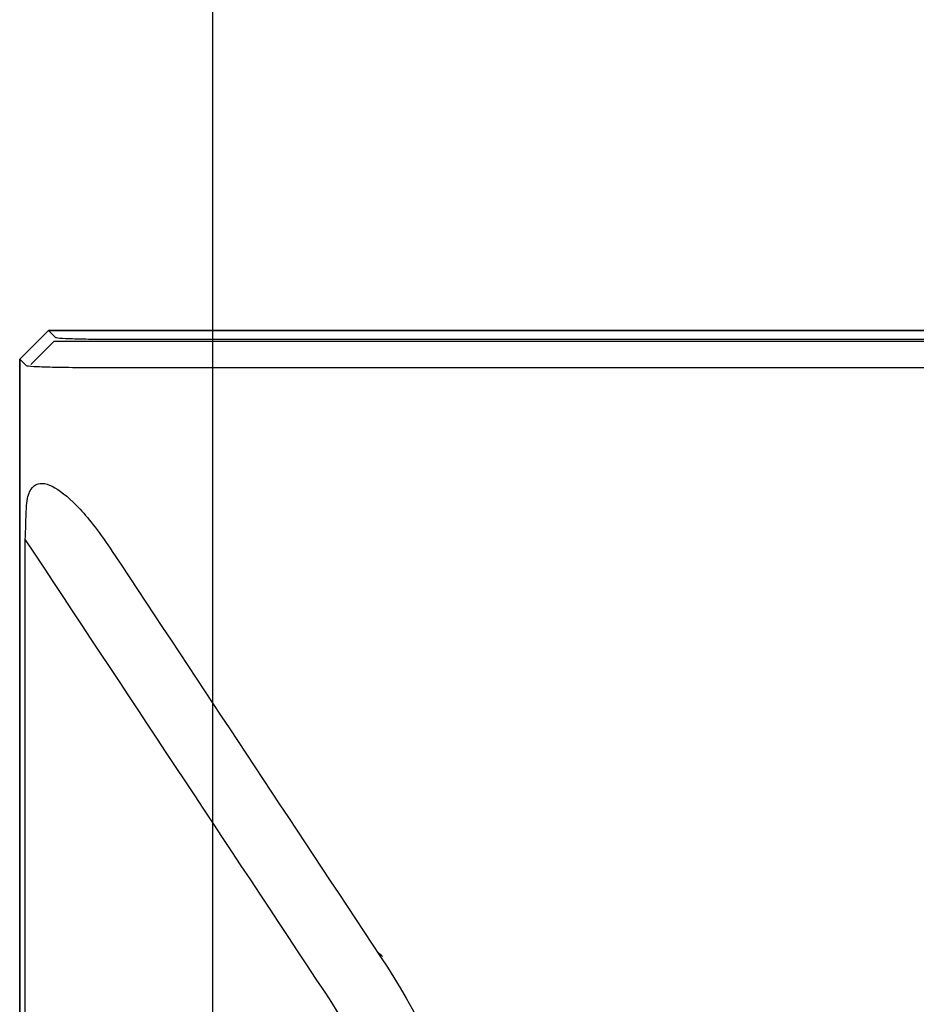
# Model space of a CAD drawing. Extents: x 68 to 125, y 76 to 211.
# Tile 36 of 89: x 77 to 92, y 164 to 181. Entities that reach past the tile are written whole.
import ezdxf

# ---------------------------------------------------------------- set-up
doc = ezdxf.new("R2010")
doc.units = 0
doc.layers.add('MAKE2D___U_53EF_U_89C1_U_0', color=7, linetype='CONTINUOUS')

msp = doc.modelspace()

# ---------------------------------------------------------------- linework, layer by layer
at = {"layer": 'MAKE2D___U_53EF_U_89C1_U_0', "color": 82}
msp.add_lwpolyline([(79.903, 143.266), (79.903, 191.894)], dxfattribs=at)
at = {"layer": 'MAKE2D___U_53EF_U_89C1_U_0', "color": 7}
msp.add_lwpolyline([(115.925, 175.305), (77.125, 175.305), (76.725, 174.905)], dxfattribs=at)
for points, knots in [([(76.532, 174.997), (76.532, 174.997), (77.033, 175.498), (77.033, 175.498), (77.033, 175.498), (76.532, 174.997), (76.532, 174.997)], [0, 0, 0, 0, 1, 1, 1, 2, 2, 2, 2]), ([(77.033, 175.498), (77.072, 175.459), (77.111, 175.419), (77.15, 175.38), (77.153, 175.376), (77.183, 175.372), (77.235, 175.367), (77.288, 175.363), (77.362, 175.36), (77.454, 175.357), (77.546, 175.353), (77.655, 175.351), (77.774, 175.349), (77.892, 175.348), (78.02, 175.347), (78.148, 175.347), (90.4, 175.347), (102.651, 175.347), (114.902, 175.347), (115.03, 175.347), (115.158, 175.348), (115.276, 175.349), (115.395, 175.351), (115.504, 175.353), (115.596, 175.357), (115.688, 175.36), (115.763, 175.363), (115.815, 175.367), (115.867, 175.372), (115.898, 175.376), (115.901, 175.38), (115.94, 175.419), (115.979, 175.459), (116.018, 175.498)], [0, 0, 0, 0, 1, 1, 1, 2, 2, 2, 3, 3, 3, 4, 4, 4, 5, 5, 5, 6, 6, 6, 7, 7, 7, 8, 8, 8, 9, 9, 9, 10, 10, 10, 11, 11, 11, 11]), ([(77.033, 175.498), (77.033, 175.498), (116.018, 175.498), (116.018, 175.498), (116.018, 175.498), (77.033, 175.498), (77.033, 175.498)], [0, 0, 0, 0, 1, 1, 1, 2, 2, 2, 2]), ([(116.518, 174.997), (116.479, 174.958), (116.44, 174.919), (116.401, 174.88), (116.395, 174.877), (116.35, 174.872), (116.272, 174.867), (116.194, 174.863), (116.082, 174.859), (115.944, 174.856), (115.806, 174.853), (115.642, 174.85), (115.464, 174.849), (115.286, 174.848), (115.094, 174.848), (114.902, 174.847), (102.651, 174.847), (90.4, 174.847), (78.148, 174.847), (77.956, 174.848), (77.764, 174.848), (77.586, 174.849), (77.408, 174.85), (77.244, 174.853), (77.106, 174.856), (76.968, 174.859), (76.856, 174.863), (76.778, 174.867), (76.7, 174.872), (76.656, 174.878), (76.649, 174.88), (76.61, 174.919), (76.571, 174.958), (76.532, 174.997)], [0, 0, 0, 0, 1, 1, 1, 2, 2, 2, 3, 3, 3, 4, 4, 4, 5, 5, 5, 6, 6, 6, 7, 7, 7, 8, 8, 8, 9, 9, 9, 10, 10, 10, 11, 11, 11, 11]), ([(76.532, 76.012), (76.532, 76.012), (76.532, 174.997), (76.532, 174.997), (76.532, 174.997), (76.532, 76.012), (76.532, 76.012)], [0, 0, 0, 0, 1, 1, 1, 2, 2, 2, 2]), ([(76.63, 171.846), (76.636, 172.029), (76.643, 172.212), (76.649, 172.395), (76.654, 172.532), (76.676, 172.62), (76.706, 172.684), (76.735, 172.748), (76.774, 172.787), (76.818, 172.81), (76.906, 172.855), (77.017, 172.831), (77.146, 172.757), (77.275, 172.683), (77.421, 172.558), (77.586, 172.38), (77.751, 172.201), (77.934, 171.969), (78.148, 171.644), (79.708, 169.288), (81.268, 166.932), (82.827, 164.576), (84.108, 162.64), (84.68, 160.74), (84.68, 158.419), (84.68, 136.476), (84.68, 114.533), (84.68, 92.59), (84.68, 90.269), (84.108, 88.369), (82.827, 86.433), (81.268, 84.077), (79.708, 81.721), (78.148, 79.365), (77.934, 79.041), (77.751, 78.808), (77.586, 78.629), (77.421, 78.451), (77.275, 78.326), (77.146, 78.252), (77.017, 78.178), (76.906, 78.154), (76.818, 78.199), (76.774, 78.222), (76.735, 78.261), (76.706, 78.325), (76.676, 78.389), (76.654, 78.477), (76.649, 78.614), (76.643, 78.797), (76.636, 78.98), (76.63, 79.163), (76.63, 110.057), (76.63, 140.952), (76.63, 171.846), (78.375, 169.21), (80.119, 166.574), (81.864, 163.938), (83.013, 162.203), (83.525, 160.5), (83.525, 158.419), (83.525, 136.476), (83.525, 114.533), (83.525, 92.59), (83.525, 90.509), (83.013, 88.806), (81.864, 87.071), (80.119, 84.435), (78.375, 81.799), (76.63, 79.163)], [0, 0, 0, 0, 1, 1, 1, 2, 2, 2, 3, 3, 3, 4, 4, 4, 5, 5, 5, 6, 6, 6, 7, 7, 7, 8, 8, 8, 9, 9, 9, 10, 10, 10, 11, 11, 11, 12, 12, 12, 13, 13, 13, 14, 14, 14, 15, 15, 15, 16, 16, 16, 17, 17, 17, 18, 18, 18, 19, 19, 19, 20, 20, 20, 21, 21, 21, 22, 22, 22, 23, 23, 23, 23])]:
    msp.add_open_spline(points, degree=3, knots=knots, dxfattribs=at)
msp.add_open_spline([(82.858, 164.583), (82.829, 164.608), (82.801, 164.634), (82.773, 164.661)], degree=3, dxfattribs=at)

doc.saveas('drawing.dxf')
